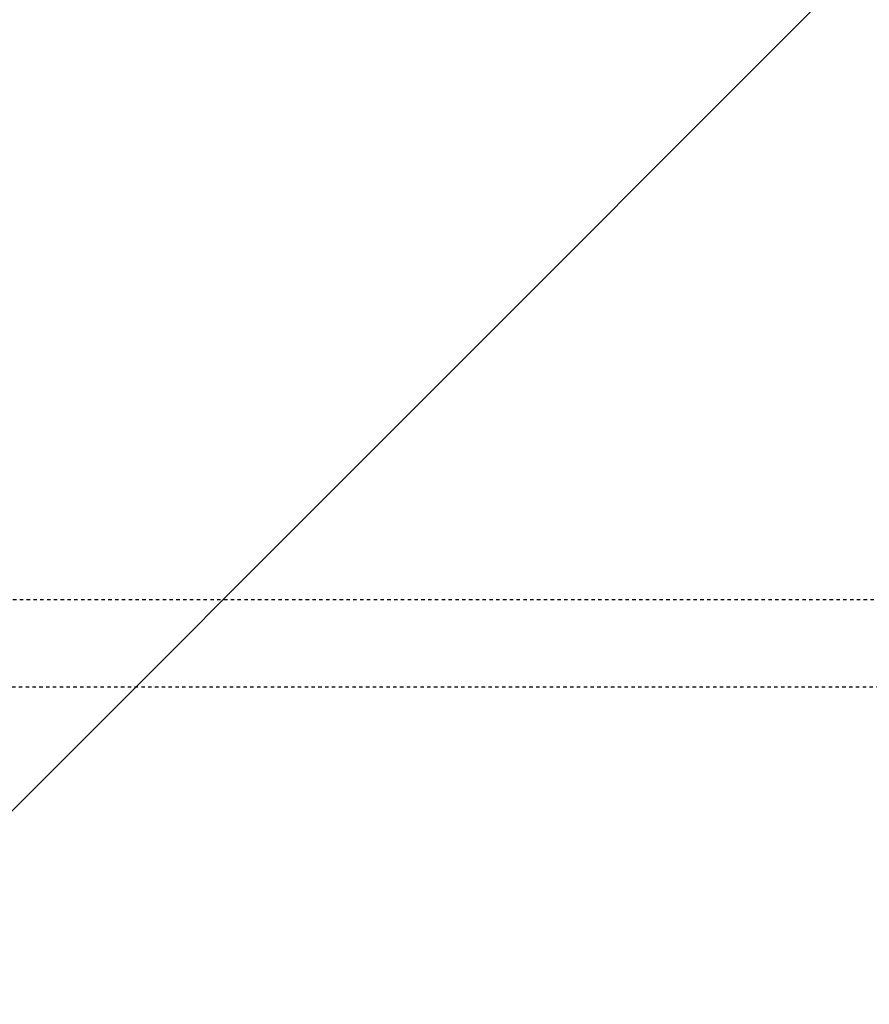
# Model space of a CAD drawing. Header units: centimetres. Extents: x 27698 to 42070, y 833 to 13367.
# Tile 40 of 59: x 29902 to 29927, y 5628 to 5657. Entities that reach past the tile are written whole.
import ezdxf

# ---------------------------------------------------------------- set-up
doc = ezdxf.new("R2010")
doc.units = ezdxf.units.CM
doc.header["$LTSCALE"] = 0.1
doc.linetypes.add('DASHED2', pattern=[9.525, 6.35, -3.175])
doc.layers.add('A_Sufity - Opis', color=4, linetype='Continuous', lineweight=13)
doc.layers.add('CKDRZWI_', color=7, linetype='Continuous')

# ---------------------------------------------------------------- blocks, each defined once
blk = doc.blocks.new('A$7E8719B1CAF')
at = {"color": 7, "linetype": 'DASHED2', "lineweight": -3}
for p, q in [((711.34, -4049.5), (3936.61, -4049.5)), ((3936.61, -4075), (711.34, -4075))]:
    blk.add_line(p, q, dxfattribs=at)

msp = doc.modelspace()

# ---------------------------------------------------------------- hatches: boundary and pattern name
at = {"layer": 'A_Sufity - Opis'}
h = msp.add_hatch(dxfattribs=at)
h.set_pattern_fill('GR_GENERAL', color=256, scale=15)
h.set_pattern_definition([(45, (0, 0), (-21.213203, 21.213203), [])])
h.paths.add_polyline_path([(29603.234, 5714.104), (31730.236, 5724.076), (31730.236, 5160.111), (30722.051, 5160.111), (30722.14, 5150.111), (29616.644, 5150.104), (29616.644, 5211.354), (29603.236, 5211.354)])

# ---------------------------------------------------------------- block references
at = {"layer": 'CKDRZWI_', "xscale": -0.1, "yscale": 0.1, "zscale": 0.1, "rotation": 180}
msp.add_blockref('A$7E8719B1CAF', (29583.236, 5232.354), dxfattribs=at)

doc.saveas('drawing.dxf')
